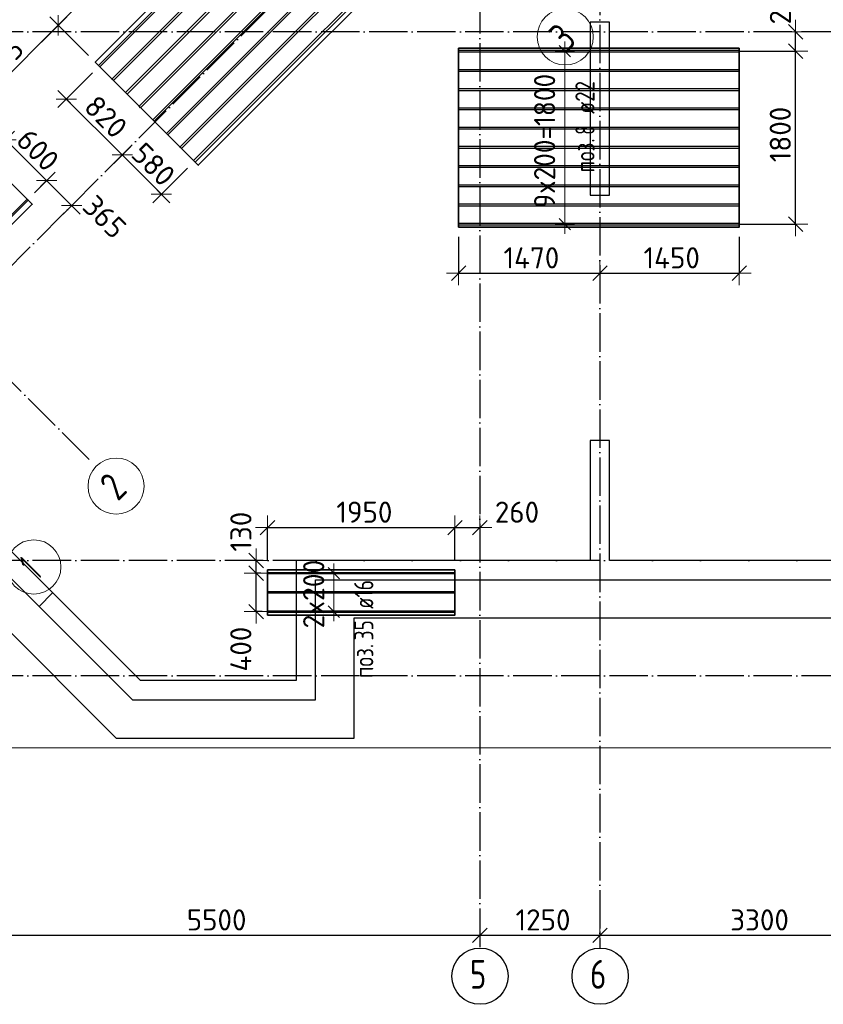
# Model space of a CAD drawing. Header units: millimetres. Extents: x -3483 to 105345, y -283423 to 72284.
# Tile 44 of 155: x 49112 to 57475, y -73417 to -63174. Entities that reach past the tile are written whole.
import ezdxf

# ---------------------------------------------------------------- set-up
doc = ezdxf.new("R2010")
doc.units = ezdxf.units.MM
doc.header["$PDMODE"] = 65
for name, pattern in [('______11', [500, 400, -50, 0, -50]), ('______2', [270, 200, -70]), ('______5', [1100, 800, -100, 100, -100])]:
    doc.linetypes.add(name, pattern=pattern)
for name, color, linetype, lineweight in [('Standard', 7, 'Continuous', 25), ('Колонна (1)', 7, 'Continuous', 35), ('Размерная линия_ общее', 7, 'Continuous', 13), ('Стена_ общее', 7, 'Continuous', 35), ('Фундамент_ общее', 7, 'Continuous', 35)]:
    doc.layers.add(name, color=color, linetype=linetype, lineweight=lineweight)
doc.layers.add('Арм.стержн. Доп. Арм. ниж.зоны Х', color=7, linetype='Continuous', lineweight=35, true_color=0xff1cff)
doc.layers.add('Осевая линия_ общее', color=7, linetype='______5', lineweight=13, true_color=0xa0a0a0)
doc.styles.add('ISOCPEUR', font='ISOCPEUR')
doc.dimstyles.new('DIMSTYLE_4', dxfattribs={"dimtxt": 220, "dimasz": 250, "dimexe": 0, "dimexo": 0, "dimgap": 110, "dimtad": 2, "dimdec": 0, "dimrnd": 5, "dimzin": 12, "dimdsep": 46, "dimtxsty": 'ISOCPEUR', "dimblk1": 'ALL_ML_STRICH', "dimblk2": 'ALL_ML_STRICH', "dimsah": 1, "dimcen": 0, "dimclrd": 7, "dimclre": 256, "dimclrt": 7, "dimadec": 0, "dimazin": 0, "dimtfac": 1, "dimtdec": 0, "dimtix": 1, "dimtmove": 2, "dimatfit": 3, "dimfxl": 0, "dimtzin": 0, "dimlwd": 0, "dimlwe": -3, "dimarcsym": 0})
doc.dimstyles.new('DIMSTYLE_5', dxfattribs={"dimtxt": 220, "dimasz": 250, "dimexe": 0, "dimexo": 0, "dimgap": 110, "dimtad": 2, "dimdec": 0, "dimrnd": 5, "dimzin": 12, "dimdsep": 46, "dimtxsty": 'ISOCPEUR', "dimblk1": 'ALL_ML_STRICH', "dimblk2": 'ALL_ML_STRICH', "dimsah": 1, "dimcen": 0, "dimclrd": 7, "dimclre": 256, "dimclrt": 7, "dimadec": 0, "dimazin": 0, "dimtfac": 1, "dimtdec": 0, "dimtix": 1, "dimtmove": 2, "dimatfit": 3, "dimfxl": 0, "dimtvp": 1.2, "dimtzin": 0, "dimlwd": 0, "dimlwe": -3, "dimarcsym": 0})

# ---------------------------------------------------------------- blocks, each defined once
blk = doc.blocks.new('ALL_ML_STRICH')
at = {"color": 0, "linetype": 'ByBlock', "lineweight": -2}
for p, q in [((0, -0.5), (0, 0.5)), ((-1, 0), (0.5, 0)), ((-0.3, -0.3), (0.3, 0.3))]:
    blk.add_line(p, q, dxfattribs=at)
blk = doc.blocks.new('*D81')
at = {"layer": 'DEFPOINTS', "color": 7, "linetype": 'Continuous', "lineweight": 13, "transparency": 33554687}
for p in [(48400, -72452), (53900, -72560), (48400, -72699)]:
    blk.add_point(p, dxfattribs=at)
at = {"layer": 'Размерная линия_ общее', "color": 253, "linetype": 'Continuous', "lineweight": -2, "true_color": 0xa0a0a0, "transparency": 33554687}
for p, q in [((48400, -72552), (48400, -72699)), ((53900, -72660), (53900, -72699))]:
    blk.add_line(p, q, dxfattribs=at)
at = {"layer": 'Размерная линия_ общее', "color": 7, "linetype": 'Continuous', "lineweight": -2, "transparency": 33554687}
blk.add_line((48400, -72699), (53900, -72699), dxfattribs=at)
at = {"layer": 'Размерная линия_ общее', "color": 7, "linetype": 'Continuous', "lineweight": 13, "transparency": 33554687, "xscale": 250, "yscale": 250, "zscale": 250, "rotation": 180}
blk.add_blockref('ALL_ML_STRICH', (48400, -72699), dxfattribs=at)
at = {"layer": 'Размерная линия_ общее', "color": 7, "linetype": 'Continuous', "lineweight": 13, "transparency": 33554687, "xscale": 250, "yscale": 250, "zscale": 250}
blk.add_blockref('ALL_ML_STRICH', (53900, -72699), dxfattribs=at)
at = {"layer": 'Размерная линия_ общее', "color": 7, "linetype": 'Continuous', "lineweight": 13, "transparency": 33554687, "insert": (51161, -72539), "char_height": 220, "width": 880, "attachment_point": 5, "style": 'ISOCPEUR'}
blk.add_mtext('\\A1;{5500}', dxfattribs=at)
blk = doc.blocks.new('*D82')
at = {"layer": 'DEFPOINTS', "color": 7, "linetype": 'Continuous', "lineweight": 13, "transparency": 33554687}
for p in [(53900, -72560), (55150, -72560), (53900, -72699)]:
    blk.add_point(p, dxfattribs=at)
at = {"layer": 'Размерная линия_ общее', "color": 253, "linetype": 'Continuous', "lineweight": -2, "true_color": 0xa0a0a0, "transparency": 33554687}
for p, q in [((53900, -72660), (53900, -72699)), ((55150, -72660), (55150, -72699))]:
    blk.add_line(p, q, dxfattribs=at)
at = {"layer": 'Размерная линия_ общее', "color": 7, "linetype": 'Continuous', "lineweight": -2, "transparency": 33554687}
blk.add_line((53900, -72699), (55150, -72699), dxfattribs=at)
at = {"layer": 'Размерная линия_ общее', "color": 7, "linetype": 'Continuous', "lineweight": 13, "transparency": 33554687, "xscale": 250, "yscale": 250, "zscale": 250, "rotation": 180}
blk.add_blockref('ALL_ML_STRICH', (53900, -72699), dxfattribs=at)
at = {"layer": 'Размерная линия_ общее', "color": 7, "linetype": 'Continuous', "lineweight": 13, "transparency": 33554687, "xscale": 250, "yscale": 250, "zscale": 250}
blk.add_blockref('ALL_ML_STRICH', (55150, -72699), dxfattribs=at)
at = {"layer": 'Размерная линия_ общее', "color": 7, "linetype": 'Continuous', "lineweight": 13, "transparency": 33554687, "insert": (54558, -72539), "char_height": 220, "width": 880, "attachment_point": 5, "style": 'ISOCPEUR'}
blk.add_mtext('\\A1;{1250}', dxfattribs=at)
blk = doc.blocks.new('*D83')
at = {"layer": 'DEFPOINTS', "color": 7, "linetype": 'Continuous', "lineweight": 13, "transparency": 33554687}
for p in [(55150, -72560), (55150, -72699), (58450, -72641)]:
    blk.add_point(p, dxfattribs=at)
at = {"layer": 'Размерная линия_ общее', "color": 253, "linetype": 'Continuous', "lineweight": -2, "true_color": 0xa0a0a0, "transparency": 33554687}
for p, q in [((55150, -72660), (55150, -72699)), ((58450, -72699), (58450, -72699))]:
    blk.add_line(p, q, dxfattribs=at)
at = {"layer": 'Размерная линия_ общее', "color": 7, "linetype": 'Continuous', "lineweight": -2, "transparency": 33554687}
blk.add_line((55150, -72699), (58450, -72699), dxfattribs=at)
at = {"layer": 'Размерная линия_ общее', "color": 7, "linetype": 'Continuous', "lineweight": 13, "transparency": 33554687, "xscale": 250, "yscale": 250, "zscale": 250, "rotation": 180}
blk.add_blockref('ALL_ML_STRICH', (55150, -72699), dxfattribs=at)
at = {"layer": 'Размерная линия_ общее', "color": 7, "linetype": 'Continuous', "lineweight": 13, "transparency": 33554687, "xscale": 250, "yscale": 250, "zscale": 250}
blk.add_blockref('ALL_ML_STRICH', (58450, -72699), dxfattribs=at)
at = {"layer": 'Размерная линия_ общее', "color": 7, "linetype": 'Continuous', "lineweight": 13, "transparency": 33554687, "insert": (56811, -72539), "char_height": 220, "width": 880, "attachment_point": 5, "style": 'ISOCPEUR'}
blk.add_mtext('\\A1;{3300}', dxfattribs=at)
blk = doc.blocks.new('СЛОЖНЫЙ_ОБЪЕКТ_3')
at = {"layer": 'Колонна (1)', "color": 9, "lineweight": -3, "true_color": 0xc7c7c7, "transparency": 33554687}
for p, q in [((55050, -63200), (55050, -65000)), ((55250, -63200), (55050, -63200)), ((55250, -65000), (55250, -63200)), ((55050, -65000), (55250, -65000))]:
    blk.add_line(p, q, dxfattribs=at)
at = {"layer": 'Стена_ общее', "color": 9, "linetype": 'Continuous', "lineweight": -3, "true_color": 0xc7c7c7, "transparency": 33554687}
for p, q in [((50286, -70250), (47397, -67361)), ((47680, -67361), (50368, -70050)), ((55050, -67550), (55050, -68800)), ((55250, -67550), (55050, -67550)), ((55250, -68800), (55250, -67550)), ((51990, -68800), (51990, -69000)), ((55050, -68800), (51990, -68800)), ((58350, -68800), (55250, -68800)), ((51990, -69000), (51990, -70050)), ((52190, -69000), (58350, -69000)), ((52190, -70250), (52190, -69000)), ((51990, -70050), (50368, -70050)), ((50286, -70250), (51990, -70250)), ((51990, -70250), (52190, -70250))]:
    blk.add_line(p, q, dxfattribs=at)
at = {"layer": 'Стена_ общее', "color": 9, "linetype": '______2', "lineweight": -3, "true_color": 0xc7c7c7, "transparency": 33554687}
blk.add_line((49313, -69278), (49455, -69136), dxfattribs=at)
blk = doc.blocks.new('*D266')
at = {"layer": 'DEFPOINTS', "color": 7, "linetype": 'Continuous', "lineweight": 13, "transparency": 33554687}
for p in [(52271, -60474), (52656, -60859), (49898, -63617)]:
    blk.add_point(p, dxfattribs=at)
at = {"layer": 'Размерная линия_ общее', "color": 7, "linetype": 'Continuous', "lineweight": -2, "transparency": 33554687}
blk.add_line((52271, -60474), (49514, -63232), dxfattribs=at)
at = {"layer": 'Размерная линия_ общее', "color": 253, "linetype": 'Continuous', "lineweight": -2, "true_color": 0xa0a0a0, "transparency": 33554687}
for p, q in [((52585, -60788), (52271, -60474)), ((49827, -63546), (49514, -63232))]:
    blk.add_line(p, q, dxfattribs=at)
at = {"layer": 'Размерная линия_ общее', "color": 7, "linetype": 'Continuous', "lineweight": 13, "transparency": 33554687, "yscale": 250, "zscale": 250}
for p, xscale, rotation in [((52271, -60474), 250.0000000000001, 45.00000000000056), ((49514, -63232), 250, 225.0000000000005)]:
    blk.add_blockref('ALL_ML_STRICH', p, dxfattribs=dict(at, xscale=xscale, rotation=rotation))
at = {"layer": 'Размерная линия_ общее', "color": 7, "linetype": 'Continuous', "lineweight": 13, "transparency": 33554687, "insert": (50787, -61732), "char_height": 220, "width": 880, "attachment_point": 5, "rotation": 45, "style": 'ISOCPEUR'}
blk.add_mtext('\\A1;{3900}', dxfattribs=at)
blk = doc.blocks.new('*D267')
at = {"layer": 'DEFPOINTS', "color": 7, "linetype": 'Continuous', "lineweight": 13, "transparency": 33554687}
for p in [(49514, -63232), (49898, -63617), (48723, -64572)]:
    blk.add_point(p, dxfattribs=at)
at = {"layer": 'Размерная линия_ общее', "color": 7, "linetype": 'Continuous', "lineweight": -2, "transparency": 33554687}
blk.add_line((49514, -63232), (48448, -64298), dxfattribs=at)
at = {"layer": 'Размерная линия_ общее', "color": 253, "linetype": 'Continuous', "lineweight": -2, "true_color": 0xa0a0a0, "transparency": 33554687}
for p, q in [((49827, -63546), (49514, -63232)), ((48652, -64502), (48448, -64298))]:
    blk.add_line(p, q, dxfattribs=at)
at = {"layer": 'Размерная линия_ общее', "color": 7, "linetype": 'Continuous', "lineweight": 13, "transparency": 33554687, "yscale": 250, "zscale": 250}
for p, xscale, rotation in [((49514, -63232), 250.0000000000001, 45.00000000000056), ((48448, -64298), 250, 225.0000000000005)]:
    blk.add_blockref('ALL_ML_STRICH', p, dxfattribs=dict(at, xscale=xscale, rotation=rotation))
at = {"layer": 'Размерная линия_ общее', "color": 7, "linetype": 'Continuous', "lineweight": 13, "transparency": 33554687, "insert": (48891, -63628), "char_height": 220, "width": 880, "attachment_point": 5, "rotation": 45, "style": 'ISOCPEUR'}
blk.add_mtext('\\A1;{1505}', dxfattribs=at)
blk = doc.blocks.new('*D270')
at = {"layer": 'DEFPOINTS', "color": 7, "linetype": 'Continuous', "lineweight": 13, "transparency": 33554687}
for p in [(49939, -63657), (49597, -63999), (50192, -64566)]:
    blk.add_point(p, dxfattribs=at)
at = {"layer": 'Размерная линия_ общее', "color": 253, "linetype": 'Continuous', "lineweight": -2, "true_color": 0xa0a0a0, "transparency": 33554687}
for p, q in [((49868, -63728), (49597, -63999)), ((50179, -64580), (50179, -64580))]:
    blk.add_line(p, q, dxfattribs=at)
at = {"layer": 'Размерная линия_ общее', "color": 7, "linetype": 'Continuous', "lineweight": -2, "transparency": 33554687}
blk.add_line((49597, -63999), (50179, -64580), dxfattribs=at)
at = {"layer": 'Размерная линия_ общее', "color": 7, "linetype": 'Continuous', "lineweight": 13, "transparency": 33554687, "xscale": 250, "yscale": 250, "zscale": 250}
for p, rotation in [((49597, -63999), 134.9999999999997), ((50179, -64580), 314.9999999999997)]:
    blk.add_blockref('ALL_ML_STRICH', p, dxfattribs=dict(at, rotation=rotation))
at = {"layer": 'Размерная линия_ общее', "color": 7, "linetype": 'Continuous', "lineweight": 13, "transparency": 33554687, "insert": (50009, -64184), "char_height": 220, "width": 660, "attachment_point": 5, "rotation": 315, "style": 'ISOCPEUR'}
blk.add_mtext('\\A1;{820}', dxfattribs=at)
blk = doc.blocks.new('*D271')
at = {"layer": 'DEFPOINTS', "color": 7, "linetype": 'Continuous', "lineweight": 13, "transparency": 33554687}
for p in [(50179, -64580), (50192, -64566), (50929, -64647)]:
    blk.add_point(p, dxfattribs=at)
at = {"layer": 'Размерная линия_ общее', "color": 253, "linetype": 'Continuous', "lineweight": -2, "true_color": 0xa0a0a0, "transparency": 33554687}
for p, q in [((50179, -64580), (50179, -64580)), ((50858, -64718), (50587, -64989))]:
    blk.add_line(p, q, dxfattribs=at)
at = {"layer": 'Размерная линия_ общее', "color": 7, "linetype": 'Continuous', "lineweight": -2, "transparency": 33554687}
blk.add_line((50179, -64580), (50587, -64989), dxfattribs=at)
at = {"layer": 'Размерная линия_ общее', "color": 7, "linetype": 'Continuous', "lineweight": 13, "transparency": 33554687, "xscale": 250, "yscale": 250, "zscale": 250}
for p, rotation in [((50179, -64580), 134.9999999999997), ((50587, -64989), 314.9999999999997)]:
    blk.add_blockref('ALL_ML_STRICH', p, dxfattribs=dict(at, rotation=rotation))
at = {"layer": 'Размерная линия_ общее', "color": 7, "linetype": 'Continuous', "lineweight": 13, "transparency": 33554687, "insert": (50504, -64679), "char_height": 220, "width": 660, "attachment_point": 5, "rotation": 315, "style": 'ISOCPEUR'}
blk.add_mtext('\\A1;{580}', dxfattribs=at)
blk = doc.blocks.new('*D272')
at = {"layer": 'DEFPOINTS', "color": 7, "linetype": 'Continuous', "lineweight": 13, "transparency": 33554687}
for p in [(48968, -64423), (48771, -64621), (49195, -65045)]:
    blk.add_point(p, dxfattribs=at)
at = {"layer": 'Размерная линия_ общее', "color": 253, "linetype": 'Continuous', "lineweight": -2, "true_color": 0xa0a0a0, "transparency": 33554687}
for p, q in [((48841, -64550), (48968, -64423)), ((49266, -64974), (49392, -64847))]:
    blk.add_line(p, q, dxfattribs=at)
at = {"layer": 'Размерная линия_ общее', "color": 7, "linetype": 'Continuous', "lineweight": -2, "transparency": 33554687}
blk.add_line((48968, -64423), (49392, -64847), dxfattribs=at)
at = {"layer": 'Размерная линия_ общее', "color": 7, "linetype": 'Continuous', "lineweight": 13, "transparency": 33554687, "xscale": 250, "yscale": 250, "zscale": 250}
for p, rotation in [((48968, -64423), 134.9999999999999), ((49392, -64847), 315)]:
    blk.add_blockref('ALL_ML_STRICH', p, dxfattribs=dict(at, rotation=rotation))
at = {"layer": 'Размерная линия_ общее', "color": 7, "linetype": 'Continuous', "lineweight": 13, "transparency": 33554687, "insert": (49301, -64530), "char_height": 220, "width": 660, "attachment_point": 5, "rotation": 315, "style": 'ISOCPEUR'}
blk.add_mtext('\\A1;{600}', dxfattribs=at)
blk = doc.blocks.new('*D273')
at = {"layer": 'DEFPOINTS', "color": 7, "linetype": 'Continuous', "lineweight": 13, "transparency": 33554687}
for p in [(49392, -64847), (49195, -65045), (49689, -65069)]:
    blk.add_point(p, dxfattribs=at)
at = {"layer": 'Размерная линия_ общее', "color": 253, "linetype": 'Continuous', "lineweight": -2, "true_color": 0xa0a0a0, "transparency": 33554687}
for p, q in [((49266, -64974), (49392, -64847)), ((49652, -65107), (49652, -65107))]:
    blk.add_line(p, q, dxfattribs=at)
at = {"layer": 'Размерная линия_ общее', "color": 7, "linetype": 'Continuous', "lineweight": -2, "transparency": 33554687}
blk.add_line((49392, -64847), (49652, -65107), dxfattribs=at)
at = {"layer": 'Размерная линия_ общее', "color": 7, "linetype": 'Continuous', "lineweight": 13, "transparency": 33554687, "xscale": 250, "yscale": 250, "zscale": 250}
for p, rotation in [((49392, -64847), 134.9999999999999), ((49652, -65107), 315)]:
    blk.add_blockref('ALL_ML_STRICH', p, dxfattribs=dict(at, rotation=rotation))
at = {"layer": 'Размерная линия_ общее', "color": 7, "linetype": 'Continuous', "lineweight": 13, "transparency": 33554687, "insert": (49996, -65225), "char_height": 220, "width": 660, "attachment_point": 5, "rotation": 315, "style": 'ISOCPEUR'}
blk.add_mtext('\\A1;{365}', dxfattribs=at)
blk = doc.blocks.new('*D302')
at = {"layer": 'DEFPOINTS', "color": 7, "linetype": 'Continuous', "lineweight": 13, "transparency": 33554687}
for p in [(53680, -65331), (55150, -65740), (53680, -65811)]:
    blk.add_point(p, dxfattribs=at)
at = {"layer": 'Размерная линия_ общее', "color": 253, "linetype": 'Continuous', "lineweight": -2, "true_color": 0xa0a0a0, "transparency": 33554687}
for p, q in [((53680, -65431), (53680, -65811)), ((55150, -65811), (55150, -65811))]:
    blk.add_line(p, q, dxfattribs=at)
at = {"layer": 'Размерная линия_ общее', "color": 7, "linetype": 'Continuous', "lineweight": -2, "transparency": 33554687}
blk.add_line((53680, -65811), (55150, -65811), dxfattribs=at)
at = {"layer": 'Размерная линия_ общее', "color": 7, "linetype": 'Continuous', "lineweight": 13, "transparency": 33554687, "xscale": 250, "yscale": 250, "zscale": 250, "rotation": 180}
blk.add_blockref('ALL_ML_STRICH', (53680, -65811), dxfattribs=at)
at = {"layer": 'Размерная линия_ общее', "color": 7, "linetype": 'Continuous', "lineweight": 13, "transparency": 33554687, "xscale": 250, "yscale": 250, "zscale": 250}
blk.add_blockref('ALL_ML_STRICH', (55150, -65811), dxfattribs=at)
at = {"layer": 'Размерная линия_ общее', "color": 7, "linetype": 'Continuous', "lineweight": 13, "transparency": 33554687, "insert": (54437, -65651), "char_height": 220, "width": 880, "attachment_point": 5, "style": 'ISOCPEUR'}
blk.add_mtext('\\A1;{1470}', dxfattribs=at)
blk = doc.blocks.new('*D303')
at = {"layer": 'DEFPOINTS', "color": 7, "linetype": 'Continuous', "lineweight": 13, "transparency": 33554687}
for p in [(56600, -65331), (55150, -65740), (55150, -65811)]:
    blk.add_point(p, dxfattribs=at)
at = {"layer": 'Размерная линия_ общее', "color": 253, "linetype": 'Continuous', "lineweight": -2, "true_color": 0xa0a0a0, "transparency": 33554687}
for p, q in [((56600, -65431), (56600, -65811)), ((55150, -65811), (55150, -65811))]:
    blk.add_line(p, q, dxfattribs=at)
at = {"layer": 'Размерная линия_ общее', "color": 7, "linetype": 'Continuous', "lineweight": -2, "transparency": 33554687}
blk.add_line((55150, -65811), (56600, -65811), dxfattribs=at)
at = {"layer": 'Размерная линия_ общее', "color": 7, "linetype": 'Continuous', "lineweight": 13, "transparency": 33554687, "xscale": 250, "yscale": 250, "zscale": 250, "rotation": 180}
blk.add_blockref('ALL_ML_STRICH', (55150, -65811), dxfattribs=at)
at = {"layer": 'Размерная линия_ общее', "color": 7, "linetype": 'Continuous', "lineweight": 13, "transparency": 33554687, "xscale": 250, "yscale": 250, "zscale": 250}
blk.add_blockref('ALL_ML_STRICH', (56600, -65811), dxfattribs=at)
at = {"layer": 'Размерная линия_ общее', "color": 7, "linetype": 'Continuous', "lineweight": 13, "transparency": 33554687, "insert": (55897, -65651), "char_height": 220, "width": 880, "attachment_point": 5, "style": 'ISOCPEUR'}
blk.add_mtext('\\A1;{1450}', dxfattribs=at)
blk = doc.blocks.new('*D304')
at = {"layer": 'DEFPOINTS', "color": 7, "linetype": 'Continuous', "lineweight": 13, "transparency": 33554687}
for p in [(56501, -63501), (56510, -65301), (57187, -65301)]:
    blk.add_point(p, dxfattribs=at)
at = {"layer": 'Размерная линия_ общее', "color": 253, "linetype": 'Continuous', "lineweight": -2, "true_color": 0xa0a0a0, "transparency": 33554687}
for p, q in [((56601, -63501), (57187, -63501)), ((56610, -65301), (57187, -65301))]:
    blk.add_line(p, q, dxfattribs=at)
at = {"layer": 'Размерная линия_ общее', "color": 7, "linetype": 'Continuous', "lineweight": -2, "transparency": 33554687}
blk.add_line((57187, -65301), (57187, -63501), dxfattribs=at)
at = {"layer": 'Размерная линия_ общее', "color": 7, "linetype": 'Continuous', "lineweight": 13, "transparency": 33554687, "xscale": 250, "yscale": 250, "zscale": 250}
for p, rotation in [((57187, -63501), 90), ((57187, -65301), 270)]:
    blk.add_blockref('ALL_ML_STRICH', p, dxfattribs=dict(at, rotation=rotation))
at = {"layer": 'Размерная линия_ общее', "color": 7, "linetype": 'Continuous', "lineweight": 13, "transparency": 33554687, "insert": (57027, -64368), "char_height": 220, "width": 880, "attachment_point": 5, "rotation": 90, "style": 'ISOCPEUR'}
blk.add_mtext('\\A1;{1800}', dxfattribs=at)
blk = doc.blocks.new('*D305')
at = {"layer": 'DEFPOINTS', "color": 7, "linetype": 'Continuous', "lineweight": 13, "transparency": 33554687}
for p in [(56948, -63300), (56501, -63501), (57187, -63501)]:
    blk.add_point(p, dxfattribs=at)
at = {"layer": 'Размерная линия_ общее', "color": 253, "linetype": 'Continuous', "lineweight": -2, "true_color": 0xa0a0a0, "transparency": 33554687}
for p, q in [((57187, -63300), (57187, -63300)), ((56601, -63501), (57187, -63501))]:
    blk.add_line(p, q, dxfattribs=at)
at = {"layer": 'Размерная линия_ общее', "color": 7, "linetype": 'Continuous', "lineweight": -2, "transparency": 33554687}
blk.add_line((57187, -63501), (57187, -63300), dxfattribs=at)
at = {"layer": 'Размерная линия_ общее', "color": 7, "linetype": 'Continuous', "lineweight": 13, "transparency": 33554687, "xscale": 250, "yscale": 250, "zscale": 250}
for p, rotation in [((57187, -63300), 90), ((57187, -63501), 270)]:
    blk.add_blockref('ALL_ML_STRICH', p, dxfattribs=dict(at, rotation=rotation))
at = {"layer": 'Размерная линия_ общее', "color": 7, "linetype": 'Continuous', "lineweight": 13, "transparency": 33554687, "insert": (57028, -62997), "char_height": 220, "width": 660, "attachment_point": 5, "rotation": 90, "style": 'ISOCPEUR'}
blk.add_mtext('\\A1;{200}', dxfattribs=at)
blk = doc.blocks.new('*D325')
at = {"layer": 'DEFPOINTS', "color": 7, "linetype": 'Continuous', "lineweight": 13, "transparency": 33554687}
for p in [(51721, -68932), (51573, -69332), (51736, -69332)]:
    blk.add_point(p, dxfattribs=at)
at = {"layer": 'Размерная линия_ общее', "color": 253, "linetype": 'Continuous', "lineweight": -2, "true_color": 0xa0a0a0, "transparency": 33554687}
for p, q in [((51621, -68932), (51573, -68932)), ((51636, -69332), (51573, -69332))]:
    blk.add_line(p, q, dxfattribs=at)
at = {"layer": 'Размерная линия_ общее', "color": 7, "linetype": 'Continuous', "lineweight": -2, "transparency": 33554687}
blk.add_line((51573, -69332), (51573, -68932), dxfattribs=at)
at = {"layer": 'Размерная линия_ общее', "color": 7, "linetype": 'Continuous', "lineweight": 13, "transparency": 33554687, "xscale": 250, "yscale": 250, "zscale": 250}
for p, rotation in [((51573, -68932), 90), ((51573, -69332), 270)]:
    blk.add_blockref('ALL_ML_STRICH', p, dxfattribs=dict(at, rotation=rotation))
at = {"layer": 'Размерная линия_ общее', "color": 7, "linetype": 'Continuous', "lineweight": 13, "transparency": 33554687, "insert": (51413, -69722), "char_height": 220, "width": 660, "attachment_point": 5, "rotation": 90, "style": 'ISOCPEUR'}
blk.add_mtext('\\A1;{400}', dxfattribs=at)
blk = doc.blocks.new('*D326')
at = {"layer": 'DEFPOINTS', "color": 7, "linetype": 'Continuous', "lineweight": 13, "transparency": 33554687}
for p in [(51583, -68800), (51573, -68932), (51721, -68932)]:
    blk.add_point(p, dxfattribs=at)
at = {"layer": 'Размерная линия_ общее', "color": 253, "linetype": 'Continuous', "lineweight": -2, "true_color": 0xa0a0a0, "transparency": 33554687}
for p, q in [((51573, -68800), (51573, -68800)), ((51621, -68932), (51573, -68932))]:
    blk.add_line(p, q, dxfattribs=at)
at = {"layer": 'Размерная линия_ общее', "color": 7, "linetype": 'Continuous', "lineweight": -2, "transparency": 33554687}
blk.add_line((51573, -68932), (51573, -68800), dxfattribs=at)
at = {"layer": 'Размерная линия_ общее', "color": 7, "linetype": 'Continuous', "lineweight": 13, "transparency": 33554687, "xscale": 250, "yscale": 250, "zscale": 250}
for p, rotation in [((51573, -68800), 90), ((51573, -68932), 270)]:
    blk.add_blockref('ALL_ML_STRICH', p, dxfattribs=dict(at, rotation=rotation))
at = {"layer": 'Размерная линия_ общее', "color": 7, "linetype": 'Continuous', "lineweight": 13, "transparency": 33554687, "insert": (51414, -68500), "char_height": 220, "width": 660, "attachment_point": 5, "rotation": 90, "style": 'ISOCPEUR'}
blk.add_mtext('\\A1;{130}', dxfattribs=at)
blk = doc.blocks.new('*D327')
at = {"layer": 'DEFPOINTS', "color": 7, "linetype": 'Continuous', "lineweight": 13, "transparency": 33554687}
for p in [(51691, -68457), (51691, -68897), (53641, -68897)]:
    blk.add_point(p, dxfattribs=at)
at = {"layer": 'Размерная линия_ общее', "color": 253, "linetype": 'Continuous', "lineweight": -2, "true_color": 0xa0a0a0, "transparency": 33554687}
for p, q in [((51691, -68797), (51691, -68457)), ((53641, -68797), (53641, -68457))]:
    blk.add_line(p, q, dxfattribs=at)
at = {"layer": 'Размерная линия_ общее', "color": 7, "linetype": 'Continuous', "lineweight": -2, "transparency": 33554687}
blk.add_line((51691, -68457), (53641, -68457), dxfattribs=at)
at = {"layer": 'Размерная линия_ общее', "color": 7, "linetype": 'Continuous', "lineweight": 13, "transparency": 33554687, "xscale": 250, "yscale": 250, "zscale": 250, "rotation": 180}
blk.add_blockref('ALL_ML_STRICH', (51691, -68457), dxfattribs=at)
at = {"layer": 'Размерная линия_ общее', "color": 7, "linetype": 'Continuous', "lineweight": 13, "transparency": 33554687, "xscale": 250, "yscale": 250, "zscale": 250}
blk.add_blockref('ALL_ML_STRICH', (53641, -68457), dxfattribs=at)
at = {"layer": 'Размерная линия_ общее', "color": 7, "linetype": 'Continuous', "lineweight": 13, "transparency": 33554687, "insert": (52699, -68297), "char_height": 220, "width": 880, "attachment_point": 5, "style": 'ISOCPEUR'}
blk.add_mtext('\\A1;{1950}', dxfattribs=at)
blk = doc.blocks.new('*D328')
at = {"layer": 'DEFPOINTS', "color": 7, "linetype": 'Continuous', "lineweight": 13, "transparency": 33554687}
for p in [(53641, -68457), (53900, -68440), (53641, -68897)]:
    blk.add_point(p, dxfattribs=at)
at = {"layer": 'Размерная линия_ общее', "color": 253, "linetype": 'Continuous', "lineweight": -2, "true_color": 0xa0a0a0, "transparency": 33554687}
for p, q in [((53641, -68797), (53641, -68457)), ((53900, -68457), (53900, -68457))]:
    blk.add_line(p, q, dxfattribs=at)
at = {"layer": 'Размерная линия_ общее', "color": 7, "linetype": 'Continuous', "lineweight": -2, "transparency": 33554687}
blk.add_line((53641, -68457), (53900, -68457), dxfattribs=at)
at = {"layer": 'Размерная линия_ общее', "color": 7, "linetype": 'Continuous', "lineweight": 13, "transparency": 33554687, "xscale": 250, "yscale": 250, "zscale": 250, "rotation": 180}
blk.add_blockref('ALL_ML_STRICH', (53641, -68457), dxfattribs=at)
at = {"layer": 'Размерная линия_ общее', "color": 7, "linetype": 'Continuous', "lineweight": 13, "transparency": 33554687, "xscale": 250, "yscale": 250, "zscale": 250}
blk.add_blockref('ALL_ML_STRICH', (53900, -68457), dxfattribs=at)
at = {"layer": 'Размерная линия_ общее', "color": 7, "linetype": 'Continuous', "lineweight": 13, "transparency": 33554687, "insert": (54287, -68297), "char_height": 220, "width": 660, "attachment_point": 5, "style": 'ISOCPEUR'}
blk.add_mtext('\\A1;{260}', dxfattribs=at)
blk = doc.blocks.new('СЛОЖНЫЙ_ОБЪЕКТ_9')
at = {"layer": 'Осевая линия_ общее', "color": 253, "linetype": '______11', "lineweight": -3, "true_color": 0xa0a0a0, "transparency": 33554687}
for p, q in [((46817, -67941), (62748, -52010)), ((49836, -67750), (48019, -65933))]:
    blk.add_line(p, q, dxfattribs=at)
at = {"layer": 'Осевая линия_ общее', "color": 7, "linetype": 'Continuous', "lineweight": 13, "transparency": 33554687}
for centre, radius in [((54789, -63352), 292), ((50115, -68026), 292), ((49259, -68867), 282)]:
    blk.add_circle(centre, radius, dxfattribs=at)
at = {"layer": 'Осевая линия_ общее', "color": 7, "linetype": 'Continuous', "lineweight": 13, "transparency": 33554687, "char_height": 300, "attachment_point": 7, "rotation": 45, "style": 'ISOCPEUR'}
for s, insert, width in [('\\W0.78;3', (54807, -63518), 326.41), ('\\W0.78;2', (50133, -68192), 326.41), ('\\W0.56;1', (49298, -69013), 233.33)]:
    blk.add_mtext(s, dxfattribs=dict(at, insert=insert, width=width))

msp = doc.modelspace()

# ---------------------------------------------------------------- linework, layer by layer
at = {"layer": 'Standard', "color": 7, "linetype": 'Continuous', "lineweight": 13, "transparency": 33554687}
msp.add_lwpolyline([(39250, -70750), (65250, -70750), (65250, -23310), (39250, -23310), (39250, -70750)], dxfattribs=at)
at = {"layer": 'Арм.стержн. Доп. Арм. ниж.зоны Х', "color": 7, "linetype": 'Continuous', "lineweight": 13, "transparency": 33554687}
for p, q in [((54784.6, -63501.3), (54784.6, -63401.3)), ((54784.6, -65301.3), (54784.6, -63501.3)), ((54784.6, -65301.3), (54784.6, -65401.3)), ((52381.5, -68932.1), (52381.5, -68832.1)), ((52381.5, -69332.1), (52381.5, -68932.1)), ((52381.5, -69332.1), (52381.5, -69432.1))]:
    msp.add_line(p, q, dxfattribs=at)
at = {"layer": 'Арм.стержн. Доп. Арм. ниж.зоны Х', "color": 253, "linetype": 'Continuous', "lineweight": -3, "true_color": 0xa0a0a0, "transparency": 33554687}
for p, q in [((54784.6, -63501.3), (54684.6, -63501.3)), ((54784.6, -63501.3), (54884.6, -63501.3)), ((54784.6, -65301.3), (54684.6, -65301.3)), ((54784.6, -65301.3), (54884.6, -65301.3)), ((52381.5, -68932.1), (52281.5, -68932.1)), ((52381.5, -68932.1), (52481.5, -68932.1)), ((52381.5, -69332.1), (52281.5, -69332.1)), ((52381.5, -69332.1), (52481.5, -69332.1))]:
    msp.add_line(p, q, dxfattribs=at)
at = {"layer": 'Арм.стержн. Доп. Арм. ниж.зоны Х', "color": 7, "linetype": 'Continuous', "lineweight": 25, "transparency": 33554687}
for p, q in [((54844.6, -63561.3), (54724.6, -63441.3)), ((54844.6, -65361.3), (54724.6, -65241.3)), ((52441.5, -68992.1), (52321.5, -68872.1)), ((52441.5, -69392.1), (52321.5, -69272.1))]:
    msp.add_line(p, q, dxfattribs=at)
at = {"layer": 'Арм.стержн. Доп. Арм. ниж.зоны Х', "color": 52, "linetype": 'Continuous', "lineweight": 35, "transparency": 33554687}
for points in [[(52655.7, -60858.8), (49897.9, -63616.6), (50969.3, -64687.9), (53727, -61930.2), (52655.7, -60858.8)], [(56599.9, -63471.3), (53679.9, -63471.3), (53679.9, -65331.3), (56599.9, -65331.3), (56599.9, -63471.3)], [(48722.6, -64572.5), (47287.6, -66007.5), (47808, -66527.9), (49243, -65092.9), (48722.6, -64572.5)], [(53641.1, -68897.1), (51691.1, -68897.1), (51691.1, -69367.1), (53641.1, -69367.1), (53641.1, -68897.1)]]:
    msp.add_lwpolyline(points, dxfattribs=at)
at = {"layer": 'Арм.стержн. Доп. Арм. ниж.зоны Х', "color": 180, "linetype": 'Continuous', "lineweight": 25, "transparency": 33554687}
for points in [[(52704.2, -60907.3), (49946.4, -63665), (49930.9, -63649.5), (52688.6, -60891.8), (52704.2, -60907.3)], [(52845.6, -61048.8), (50087.9, -63806.5), (50072.3, -63790.9), (52830, -61033.2), (52845.6, -61048.8)], [(52987, -61190.2), (50229.3, -63947.9), (50213.7, -63932.3), (52971.4, -61174.6), (52987, -61190.2)], [(53128.4, -61331.6), (50370.7, -64089.3), (50355.1, -64073.8), (53112.9, -61316), (53128.4, -61331.6)], [(53269.8, -61473), (50512.1, -64230.7), (50496.6, -64215.2), (53254.3, -61457.5), (53269.8, -61473)], [(53411.3, -61614.4), (50653.5, -64372.2), (50638, -64356.6), (53395.7, -61598.9), (53411.3, -61614.4)], [(53552.7, -61755.9), (50795, -64513.6), (50779.4, -64498), (53537.1, -61740.3), (53552.7, -61755.9)], [(53694.1, -61897.3), (50936.4, -64655), (50920.8, -64639.4), (53678.5, -61881.7), (53694.1, -61897.3)], [(56599.9, -63512.3), (53679.9, -63512.3), (53679.9, -63490.3), (56599.9, -63490.3), (56599.9, -63512.3)], [(56599.9, -63712.3), (53679.9, -63712.3), (53679.9, -63690.3), (56599.9, -63690.3), (56599.9, -63712.3)], [(56599.9, -63912.3), (53679.9, -63912.3), (53679.9, -63890.3), (56599.9, -63890.3), (56599.9, -63912.3)], [(56599.9, -64112.3), (53679.9, -64112.3), (53679.9, -64090.3), (56599.9, -64090.3), (56599.9, -64112.3)], [(56599.9, -64312.3), (53679.9, -64312.3), (53679.9, -64290.3), (56599.9, -64290.3), (56599.9, -64312.3)], [(56599.9, -64512.3), (53679.9, -64512.3), (53679.9, -64490.3), (56599.9, -64490.3), (56599.9, -64512.3)], [(56599.9, -64712.3), (53679.9, -64712.3), (53679.9, -64690.3), (56599.9, -64690.3), (56599.9, -64712.3)], [(56599.9, -64912.3), (53679.9, -64912.3), (53679.9, -64890.3), (56599.9, -64890.3), (56599.9, -64912.3)], [(56599.9, -65112.3), (53679.9, -65112.3), (53679.9, -65090.3), (56599.9, -65090.3), (56599.9, -65112.3)], [(56599.9, -65312.3), (53679.9, -65312.3), (53679.9, -65290.3), (56599.9, -65290.3), (56599.9, -65312.3)]]:
    msp.add_lwpolyline(points, dxfattribs=at)
at = {"layer": 'Арм.стержн. Доп. Арм. ниж.зоны Х', "color": 41, "linetype": 'Continuous', "lineweight": 35, "transparency": 33554687}
msp.add_lwpolyline([(47754.3, -66474.2), (49189.3, -65039.2), (49200.6, -65050.5), (47765.6, -66485.5), (47754.3, -66474.2)], dxfattribs=at)
at = {"layer": 'Арм.стержн. Доп. Арм. ниж.зоны Х', "color": 41, "linetype": 'Continuous', "lineweight": 25, "transparency": 33554687}
for points in [[(53641.1, -68940.1), (51691.1, -68940.1), (51691.1, -68924.1), (53641.1, -68924.1), (53641.1, -68940.1)], [(53641.1, -69140.1), (51691.1, -69140.1), (51691.1, -69124.1), (53641.1, -69124.1), (53641.1, -69140.1)], [(53641.1, -69340.1), (51691.1, -69340.1), (51691.1, -69324.1), (53641.1, -69324.1), (53641.1, -69340.1)]]:
    msp.add_lwpolyline(points, dxfattribs=at)
at = {"layer": 'Осевая линия_ общее', "color": 253, "linetype": '______11', "lineweight": -3, "true_color": 0xa0a0a0, "transparency": 33554687}
for p, q in [((53900, -23410), (53900, -72827.9)), ((55150, -29220), (55150, -72827.9)), ((65150, -63300), (37142.2, -63300)), ((65150, -68800), (37142.2, -68800)), ((65150, -70000), (37142.2, -70000))]:
    msp.add_line(p, q, dxfattribs=at)
at = {"layer": 'Осевая линия_ общее', "color": 7, "linetype": 'Continuous', "lineweight": -3, "transparency": 33554687}
for centre in [(53902.4, -73124.6), (55152.4, -73124.6)]:
    msp.add_circle(centre, 292.4, dxfattribs=at)
at = {"layer": 'Фундамент_ общее', "color": 7, "lineweight": 25, "transparency": 33554687}
for p, q in [((50119.9, -70650), (46831.3, -67361.4)), ((52590, -69400), (52590, -70650)), ((57950, -69400), (52590, -69400)), ((52590, -70650), (50119.9, -70650))]:
    msp.add_line(p, q, dxfattribs=at)
at = {"layer": 'Фундамент_ общее', "color": 7, "linetype": 'Continuous', "lineweight": 25, "transparency": 33554687}
for p, q in [((50119.9, -70650), (46831.3, -67361.4)), ((52590, -69400), (52590, -70650)), ((57950, -69400), (52590, -69400)), ((52590, -70650), (50119.9, -70650))]:
    msp.add_line(p, q, dxfattribs=at)

# ---------------------------------------------------------------- block references
at = {"layer": 'Осевая линия_ общее', "color": 253, "linetype": '______11', "lineweight": -3, "true_color": 0xa0a0a0, "transparency": 33554687}
msp.add_blockref('СЛОЖНЫЙ_ОБЪЕКТ_9', (0, 0), dxfattribs=at)
at = {"layer": 'Стена_ общее', "color": 9, "linetype": 'Continuous', "lineweight": -3, "true_color": 0xc7c7c7, "transparency": 33554687}
msp.add_blockref('СЛОЖНЫЙ_ОБЪЕКТ_3', (0, 0), dxfattribs=at)

# ---------------------------------------------------------------- texts
at = {"layer": 'Арм.стержн. Доп. Арм. ниж.зоны Х', "color": 7, "linetype": 'Continuous', "lineweight": 13, "transparency": 33554687, "char_height": 220, "attachment_point": 7, "rotation": 90, "style": 'ISOCPEUR'}
for s, insert, width in [('\\W0.94;9x200=1800', (54684.6, -65138.3), 1598.71), ('\\W0.95;2x200', (52281.5, -69506.1), 873.359)]:
    msp.add_mtext(s, dxfattribs=dict(at, insert=insert, width=width))
at = {"layer": 'Арм.стержн. Доп. Арм. ниж.зоны Х', "color": 7, "linetype": 'Continuous', "lineweight": 25, "transparency": 33554687, "char_height": 200, "attachment_point": 7, "rotation": 90, "style": 'ISOCPEUR'}
for s, insert, width in [('\\W0.79; ø22 ', (55094.6, -64254.2), 661.987), ('\\W0.65;8', (55094.6, -64370.9), 181.337), ('\\W0.77;поз.', (55094.6, -64762.6), 468.039), ('\\W0.74; ø16 ', (52792.4, -69397.1), 624.254), ('\\W0.73;35', (52792.4, -69630.4), 306.007), ('\\W0.77;поз.', (52792.4, -70022.1), 468.039)]:
    msp.add_mtext(s, dxfattribs=dict(at, insert=insert, width=width))
at = {"layer": 'Осевая линия_ общее', "color": 7, "linetype": 'Continuous', "lineweight": -3, "transparency": 33554687, "char_height": 300, "width": 326.407, "attachment_point": 7, "style": 'ISOCPEUR'}
for s, insert in [('\\W0.78;5', (53797.4, -73255.1)), ('\\W0.78;6', (55047.4, -73255.1))]:
    msp.add_mtext(s, dxfattribs=dict(at, insert=insert))

# ---------------------------------------------------------------- dimensions: what is measured, and where the dimension line sits
at = {"layer": 'Размерная линия_ общее', "color": 7, "linetype": 'Continuous', "lineweight": 13, "transparency": 33554687}
for base, p1, p2, angle, dimstyle, picture, middle in [((49513.5, -63232.1), (52584.9, -60788.1), (49827.2, -63545.8), 225, 'DIMSTYLE_4', '*D266', (50787, -61732.4)), ((57187.4, -63300), (56601.3, -63501.3), (57187.4, -63300), 90, 'DIMSTYLE_5', '*D305', (57027.6, -62997.3)), ((48447.9, -64297.8), (49827.2, -63545.8), (48651.9, -64501.8), 225, 'DIMSTYLE_4', '*D267', (48890.9, -63628.5)), ((57187.4, -63501.3), (56610, -65301.3), (56601.3, -63501.3), 90, 'DIMSTYLE_4', '*D304', (57027.4, -64368.3)), ((50178.5, -64579.9), (49868, -63728), (50178.5, -64579.9), 315, 'DIMSTYLE_4', '*D270', (50008.8, -64183.9)), ((49392.3, -64847.5), (48841.4, -64549.9), (49265.6, -64974.1), 315, 'DIMSTYLE_5', '*D272', (49301.1, -64530)), ((50587.3, -64988.6), (50178.5, -64579.9), (50857.9, -64717.9), 315, 'DIMSTYLE_5', '*D271', (50503.8, -64678.9)), ((49651.6, -65106.8), (49265.6, -64974.1), (49651.6, -65106.8), 315, 'DIMSTYLE_5', '*D273', (49996.3, -65224.8)), ((51573.5, -68800), (51620.8, -68932.1), (51573.5, -68800), 90, 'DIMSTYLE_5', '*D326', (51413.6, -68499.9)), ((51573.5, -68932.1), (51635.5, -69332.1), (51620.8, -68932.1), 90, 'DIMSTYLE_5', '*D325', (51413.4, -69722.2))]:
    dim = msp.add_linear_dim(base=base, p1=p1, p2=p2, angle=angle, dimstyle=dimstyle, override={"dimpost": '<>', "dimclrd": 7, "dimclre": 253, "dimclrt": 7, "dimlwd": 0, "dimlwe": 65533}, dxfattribs=at)
    dim.commit()
    dim.dimension.update_dxf_attribs({"geometry": picture, "text_midpoint": middle, "dimtype": 160})
for base, p1, p2, dimstyle, picture, middle in [((55150, -65810.7), (53679.9, -65431.3), (55150, -65810.7), 'DIMSTYLE_4', '*D302', (54437, -65650.7)), ((56599.9, -65810.7), (55150, -65810.7), (56599.9, -65431.3), 'DIMSTYLE_4', '*D303', (55897, -65650.7)), ((53641.1, -68457.4), (51691.1, -68797.1), (53641.1, -68797.1), 'DIMSTYLE_4', '*D327', (52699.1, -68297.4)), ((53900, -68457.4), (53641.1, -68797.1), (53900, -68457.4), 'DIMSTYLE_5', '*D328', (54287.5, -68296.5)), ((53900, -72698.8), (48400, -72551.6), (53900, -72660), 'DIMSTYLE_4', '*D81', (51161, -72538.8)), ((55150, -72698.8), (53900, -72660), (55150, -72660), 'DIMSTYLE_4', '*D82', (54558, -72538.8)), ((58450, -72698.8), (55150, -72660), (58450, -72698.8), 'DIMSTYLE_4', '*D83', (56811, -72538.8))]:
    dim = msp.add_linear_dim(base=base, p1=p1, p2=p2, dimstyle=dimstyle, override={"dimpost": '<>', "dimclrd": 7, "dimclre": 253, "dimclrt": 7, "dimlwd": 0, "dimlwe": 65533}, dxfattribs=at)
    dim.commit()
    dim.dimension.update_dxf_attribs({"geometry": picture, "text_midpoint": middle, "dimtype": 160})

doc.saveas('drawing.dxf')
